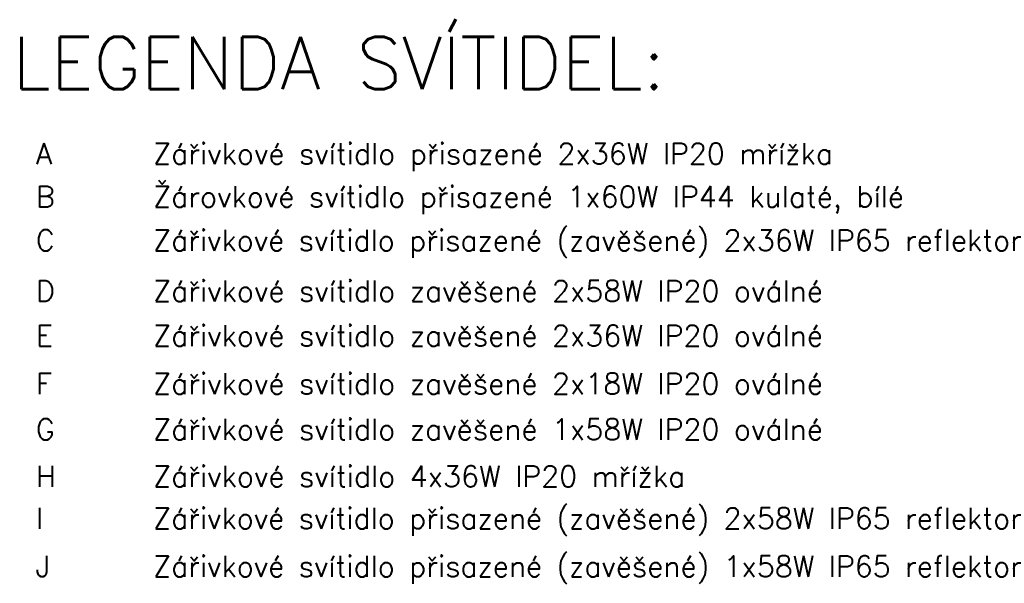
# Model space of a CAD drawing. Header units: millimetres. Extents: x 26913 to 168082, y -32666 to 98813.
# Tile 18 of 20: x 127301 to 131988, y 40854 to 43536. Entities that reach past the tile are written whole.
import ezdxf

# ---------------------------------------------------------------- set-up
doc = ezdxf.new("R2010")
doc.units = ezdxf.units.MM
doc.header["$LTSCALE"] = 400
doc.layers.add('6-TEXT', color=3, linetype='Continuous')
doc.styles.add('ROMANS', font='romans.shx', dxfattribs={"width": 0.8})

msp = doc.modelspace()

# ---------------------------------------------------------------- texts
at = {"layer": '6-TEXT', "color": 5, "ltscale": 25, "style": 'ROMANS'}
msp.add_text('LEGENDA SVÍTIDEL:', height=250, dxfattribs=at).set_placement((127266.8, 43205.2))
at = {"layer": '6-TEXT', "color": 2, "style": 'ROMANS'}
for s, p in [('A', (127378, 42848.8)), ('B', (127378, 42644.7)), ('C', (127378, 42436.6)), ('D', (127378, 42195.5)), ('E', (127378, 41982.1)), ('F', (127378, 41754.5)), ('G', (127378, 41537.3)), ('H', (127378, 41313)), ('I', (127378, 41113)), ('J', (127378, 40885.6))]:
    msp.add_text(s, height=100, dxfattribs=at).set_placement(p)
at = {"layer": '6-TEXT', "style": 'ROMANS'}
for s, p in [('Zářivkové svítidlo přisazené 2x36W IP20 mřížka', (127936.5, 42848.8)), ('Žárovkové svítidlo přisazené 1x60W IP44 kulaté, bílé', (127936.5, 42644.7)), ('Zářivkové svítidlo přisazené (zavěšené) 2x36W IP65 reflektor', (127936.5, 42436.6)), ('Zářivkové svítidlo zavěšené 2x58W IP20 oválné', (127936.5, 42195.5)), ('Zářivkové svítidlo zavěšené 2x36W IP20 oválné', (127936.5, 41982.1)), ('Zářivkové svítidlo zavěšené 2x18W IP20 oválné', (127936.5, 41754.5)), ('Zářivkové svítidlo zavěšené 1x58W IP20 oválné', (127936.5, 41537.3)), ('Zářivkové svítidlo 4x36W IP20 mřížka', (127936.5, 41313)), ('Zářivkové svítidlo přisazené (zavěšené) 2x58W IP65 reflektor', (127936.5, 41113)), ('Zářivkové svítidlo přisazené (zavěšené) 1x58W IP65 reflektor', (127936.5, 40885.6))]:
    msp.add_text(s, height=100, dxfattribs=at).set_placement(p)

doc.saveas('drawing.dxf')
